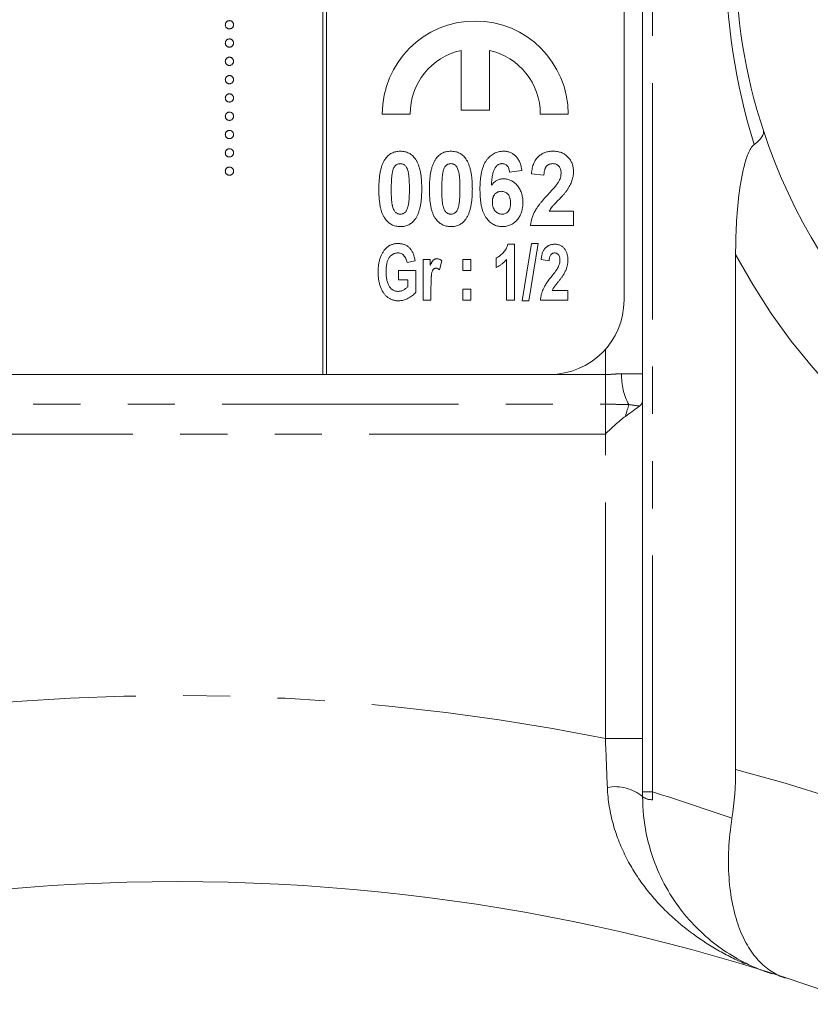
# Model space of a CAD drawing. Header units: millimetres. Extents: x 90 to 460, y -138 to 411.
# Tile 5 of 27: x 154 to 175, y 193 to 219. Entities that reach past the tile are written whole.
import ezdxf

# ---------------------------------------------------------------- set-up
doc = ezdxf.new("R2010")
doc.units = ezdxf.units.MM
doc.linetypes.add('PHANTOM', pattern=[12.7, 6.35, -1.27, 1.27, -1.27, 1.27, -1.27])

msp = doc.modelspace()

# ---------------------------------------------------------------- linework, layer by layer
at = {"color": 7, "linetype": 'Continuous', "lineweight": 15}
for p, q in [((170.591, 273.615), (170.591, 209.615)), ((161.991, 269.595), (161.991, 209.595)), ((162.091, 209.595), (162.091, 269.595)), ((170.091, 211.595), (170.091, 267.595)), ((165.711, 218.303), (165.711, 216.695)), ((166.471, 216.695), (166.471, 218.303)), ((163.591, 216.595), (164.341, 216.595)), ((165.711, 216.695), (166.471, 216.695)), ((167.841, 216.595), (168.591, 216.595)), ((167.347, 215.073), (167.014, 215.031)), ((167.937, 214.954), (167.604, 214.992)), ((168.078, 213.98), (168.732, 213.98)), ((168.732, 213.98), (168.732, 213.595)), ((168.732, 213.595), (167.578, 213.595)), ((166.971, 213.095), (167.143, 213.095)), ((167.143, 213.095), (167.143, 211.595)), ((167.357, 211.576), (167.606, 213.115)), ((167.786, 213.115), (167.536, 211.576)), ((167.606, 213.115), (167.786, 213.115)), ((173.091, 198.983), (173.091, 212.819)), ((164.474, 212.647), (164.26, 212.608)), ((164.688, 212.686), (164.883, 212.686)), ((164.688, 211.595), (164.688, 212.686)), ((164.883, 212.686), (164.883, 212.531)), ((165.195, 212.651), (165.13, 212.405)), ((165.76, 212.686), (165.974, 212.686)), ((165.76, 212.394), (165.76, 212.686)), ((165.974, 212.686), (165.974, 212.394)), ((166.656, 212.472), (166.656, 212.725)), ((166.928, 211.595), (166.928, 212.686)), ((168.078, 212.647), (167.863, 212.686)), ((164.026, 212.394), (164.493, 212.394)), ((164.026, 212.141), (164.026, 212.394)), ((164.493, 212.394), (164.493, 211.804)), ((165.974, 212.394), (165.76, 212.394)), ((164.279, 212.141), (164.026, 212.141)), ((164.279, 211.954), (164.279, 212.141)), ((164.902, 211.932), (164.902, 211.595)), ((165.76, 211.887), (165.974, 211.887)), ((165.76, 211.595), (165.76, 211.887)), ((165.974, 211.887), (165.974, 211.595)), ((168.157, 211.848), (168.584, 211.848)), ((168.584, 211.848), (168.584, 211.595)), ((164.902, 211.595), (164.688, 211.595)), ((165.974, 211.595), (165.76, 211.595)), ((167.143, 211.595), (166.928, 211.595)), ((167.536, 211.576), (167.357, 211.576)), ((168.584, 211.595), (167.844, 211.595)), ((148.091, 209.595), (161.991, 209.595)), ((161.991, 209.595), (162.091, 209.595)), ((162.091, 209.595), (168.091, 209.595)), ((170.591, 208.921), (170.591, 199.809))]:
    msp.add_line(p, q, dxfattribs=at)
at = {"color": 8, "linetype": 'PHANTOM', "lineweight": 0}
for p, q in [((170.859, 198.376), (170.859, 273.615)), ((169.591, 209.595), (169.591, 210.272)), ((168.091, 209.595), (169.591, 209.595)), ((169.591, 209.595), (169.591, 208.795)), ((170.027, 209.615), (170.591, 209.615)), ((146.591, 208.795), (169.591, 208.795)), ((169.591, 208.795), (169.591, 207.995)), ((169.591, 207.995), (146.591, 207.995)), ((169.591, 199.809), (169.591, 207.995)), ((169.591, 199.809), (170.591, 199.809)), ((170.591, 198.376), (170.859, 198.376))]:
    msp.add_line(p, q, dxfattribs=at)
at = {"color": 8, "linetype": 'PHANTOM', "lineweight": 0, "flags": 128}
msp.add_lwpolyline([(170.22, 208.784), (170.212, 208.754), (170.202, 208.72), (170.191, 208.685), (170.18, 208.646), (170.168, 208.605), (170.156, 208.562), (170.142, 208.516), (170.129, 208.469)], dxfattribs=at)
at = {"color": 7, "linetype": 'Continuous', "lineweight": 15}
msp.add_circle((158.091, 143.215), 52.75, dxfattribs=at)
at = {"color": 8, "linetype": 'PHANTOM', "lineweight": 0}
for centre, radius, start, end in [((189.823, 220.819), 17, 180, 197.2676), ((188.091, 220.819), 17, 208.0725, 306.9051), ((171.631, 209.551), 1.606, 177.7009, 208.5303), ((158.091, 143.215), 57.75, 78.51367, 101.48633), ((158.091, 143.215), 57.75, 31.48709, 74.94535), ((169.854, 197.375), 1.143, 49.8997, 100.6581), ((170.834, 198.565), 0.398, 232.2861, 272.8446), ((153.761, 143.215), 57.75, 70.54798, 72.77825)]:
    msp.add_arc(centre, radius, start, end, dxfattribs=at)
at = {"color": 7, "linetype": 'Continuous', "lineweight": 15}
for centre, radius, start, end in [((188.091, 220.819), 15, 180, 198.1441), ((166.091, 216.595), 2.5, 0, 180), ((166.091, 216.595), 1.75, 102.5413, 180), ((166.091, 216.595), 1.75, 0, 77.4587), ((188.091, 220.819), 15, 198.1441, 306.9051), ((168.091, 211.595), 2, 270, 0)]:
    msp.add_arc(centre, radius, start, end, dxfattribs=at)
for points, knots in [([(159.374, 218.995), (159.374, 219.002), (159.375, 219.016), (159.381, 219.037), (159.392, 219.056), (159.406, 219.073), (159.423, 219.087), (159.442, 219.097), (159.462, 219.104), (159.477, 219.104), (159.484, 219.105)], [0, 0, 0, 0, 0.127757, 0.249414, 0.372796, 0.500111, 0.62861, 0.750643, 0.873768, 1, 1, 1, 1]), ([(159.484, 218.884), (159.477, 218.885), (159.462, 218.886), (159.441, 218.891), (159.423, 218.902), (159.406, 218.916), (159.392, 218.933), (159.381, 218.952), (159.375, 218.973), (159.374, 218.987), (159.374, 218.995)], [0, 0, 0, 0, 0.126178, 0.248821, 0.37154, 0.499984, 0.627244, 0.749226, 0.872298, 1, 1, 1, 1]), ([(159.484, 219.105), (159.491, 219.104), (159.506, 219.104), (159.527, 219.097), (159.546, 219.087), (159.563, 219.073), (159.577, 219.056), (159.587, 219.037), (159.593, 219.016), (159.594, 219.002), (159.594, 218.995)], [0, 0, 0, 0, 0.129097, 0.252046, 0.373905, 0.501038, 0.628171, 0.751376, 0.872426, 1, 1, 1, 1]), ([(159.594, 218.995), (159.594, 218.987), (159.593, 218.973), (159.587, 218.952), (159.577, 218.933), (159.563, 218.916), (159.546, 218.902), (159.527, 218.891), (159.506, 218.886), (159.491, 218.885), (159.484, 218.884)], [0, 0, 0, 0, 0.127519, 0.249986, 0.371792, 0.49887, 0.625948, 0.748492, 0.870959, 1, 1, 1, 1]), ([(159.374, 218.503), (159.374, 218.51), (159.375, 218.524), (159.381, 218.545), (159.392, 218.564), (159.406, 218.581), (159.423, 218.595), (159.442, 218.605), (159.462, 218.612), (159.477, 218.613), (159.484, 218.613)], [0, 0, 0, 0, 0.127757, 0.249414, 0.372796, 0.500111, 0.62861, 0.750643, 0.873768, 1, 1, 1, 1]), ([(159.484, 218.613), (159.491, 218.613), (159.506, 218.612), (159.527, 218.605), (159.546, 218.595), (159.563, 218.581), (159.577, 218.564), (159.587, 218.545), (159.593, 218.524), (159.594, 218.51), (159.594, 218.503)], [0, 0, 0, 0, 0.129097, 0.252046, 0.373905, 0.501038, 0.628171, 0.751376, 0.872426, 1, 1, 1, 1]), ([(159.484, 218.392), (159.477, 218.393), (159.462, 218.394), (159.441, 218.4), (159.423, 218.41), (159.406, 218.424), (159.392, 218.441), (159.381, 218.46), (159.375, 218.481), (159.374, 218.495), (159.374, 218.503)], [0, 0, 0, 0, 0.126178, 0.248821, 0.37154, 0.499984, 0.627244, 0.749226, 0.872298, 1, 1, 1, 1]), ([(159.594, 218.503), (159.594, 218.495), (159.593, 218.481), (159.587, 218.46), (159.577, 218.441), (159.563, 218.424), (159.546, 218.41), (159.527, 218.4), (159.506, 218.394), (159.491, 218.393), (159.484, 218.392)], [0, 0, 0, 0, 0.127519, 0.249986, 0.371792, 0.49887, 0.625948, 0.748492, 0.870959, 1, 1, 1, 1]), ([(159.374, 218.011), (159.374, 218.018), (159.375, 218.033), (159.381, 218.053), (159.392, 218.072), (159.406, 218.089), (159.423, 218.103), (159.442, 218.114), (159.462, 218.12), (159.477, 218.121), (159.484, 218.121)], [0, 0, 0, 0, 0.127757, 0.249414, 0.372796, 0.500111, 0.62861, 0.750643, 0.873768, 1, 1, 1, 1]), ([(159.484, 218.121), (159.491, 218.121), (159.506, 218.12), (159.527, 218.114), (159.546, 218.103), (159.563, 218.089), (159.577, 218.072), (159.587, 218.053), (159.593, 218.033), (159.594, 218.018), (159.594, 218.011)], [0, 0, 0, 0, 0.129097, 0.252046, 0.373905, 0.501038, 0.628171, 0.751376, 0.872426, 1, 1, 1, 1]), ([(159.484, 217.901), (159.477, 217.901), (159.462, 217.902), (159.441, 217.908), (159.423, 217.919), (159.406, 217.932), (159.392, 217.949), (159.381, 217.968), (159.375, 217.989), (159.374, 218.003), (159.374, 218.011)], [0, 0, 0, 0, 0.126178, 0.248821, 0.37154, 0.499984, 0.627244, 0.749226, 0.872298, 1, 1, 1, 1]), ([(159.594, 218.011), (159.594, 218.003), (159.593, 217.989), (159.587, 217.968), (159.577, 217.949), (159.563, 217.932), (159.546, 217.919), (159.527, 217.908), (159.506, 217.902), (159.491, 217.901), (159.484, 217.901)], [0, 0, 0, 0, 0.127519, 0.249986, 0.371792, 0.49887, 0.625948, 0.748492, 0.870959, 1, 1, 1, 1]), ([(159.374, 217.519), (159.374, 217.526), (159.375, 217.541), (159.381, 217.561), (159.392, 217.581), (159.406, 217.597), (159.423, 217.611), (159.442, 217.622), (159.462, 217.628), (159.477, 217.629), (159.484, 217.629)], [0, 0, 0, 0, 0.127757, 0.249414, 0.372796, 0.500111, 0.62861, 0.750643, 0.873768, 1, 1, 1, 1]), ([(159.484, 217.409), (159.477, 217.409), (159.462, 217.41), (159.441, 217.416), (159.423, 217.427), (159.406, 217.44), (159.392, 217.457), (159.381, 217.476), (159.375, 217.497), (159.374, 217.512), (159.374, 217.519)], [0, 0, 0, 0, 0.126178, 0.248821, 0.37154, 0.499984, 0.627244, 0.749226, 0.872298, 1, 1, 1, 1]), ([(159.484, 217.629), (159.491, 217.629), (159.506, 217.628), (159.527, 217.622), (159.546, 217.611), (159.563, 217.597), (159.577, 217.581), (159.587, 217.562), (159.593, 217.541), (159.594, 217.526), (159.594, 217.519)], [0, 0, 0, 0, 0.129097, 0.252046, 0.373905, 0.501038, 0.628171, 0.751376, 0.872426, 1, 1, 1, 1]), ([(159.594, 217.519), (159.594, 217.512), (159.593, 217.497), (159.587, 217.476), (159.577, 217.457), (159.563, 217.441), (159.546, 217.427), (159.527, 217.416), (159.506, 217.41), (159.491, 217.409), (159.484, 217.409)], [0, 0, 0, 0, 0.127519, 0.249986, 0.371792, 0.49887, 0.625948, 0.748492, 0.870959, 1, 1, 1, 1]), ([(159.374, 217.027), (159.374, 217.035), (159.375, 217.049), (159.381, 217.07), (159.392, 217.089), (159.406, 217.106), (159.423, 217.119), (159.442, 217.13), (159.462, 217.136), (159.477, 217.137), (159.484, 217.137)], [0, 0, 0, 0, 0.127757, 0.249414, 0.372796, 0.500111, 0.62861, 0.750643, 0.873768, 1, 1, 1, 1]), ([(159.484, 216.917), (159.477, 216.917), (159.462, 216.918), (159.441, 216.924), (159.423, 216.935), (159.406, 216.949), (159.392, 216.966), (159.381, 216.985), (159.375, 217.005), (159.374, 217.02), (159.374, 217.027)], [0, 0, 0, 0, 0.126178, 0.248821, 0.37154, 0.499984, 0.627244, 0.749226, 0.872298, 1, 1, 1, 1]), ([(159.484, 217.137), (159.491, 217.137), (159.506, 217.136), (159.527, 217.13), (159.546, 217.12), (159.563, 217.106), (159.577, 217.089), (159.587, 217.07), (159.593, 217.049), (159.594, 217.035), (159.594, 217.027)], [0, 0, 0, 0, 0.129097, 0.252046, 0.373905, 0.5010378, 0.6281707, 0.7513765, 0.872426, 1, 1, 1, 1]), ([(159.594, 217.027), (159.594, 217.02), (159.593, 217.005), (159.587, 216.984), (159.577, 216.966), (159.563, 216.949), (159.546, 216.935), (159.527, 216.924), (159.506, 216.918), (159.491, 216.917), (159.484, 216.917)], [0, 0, 0, 0, 0.127519, 0.249986, 0.371792, 0.49887, 0.625948, 0.748492, 0.870959, 1, 1, 1, 1]), ([(159.374, 216.535), (159.374, 216.543), (159.375, 216.557), (159.381, 216.578), (159.392, 216.597), (159.406, 216.614), (159.423, 216.628), (159.442, 216.638), (159.462, 216.644), (159.477, 216.645), (159.484, 216.646)], [0, 0, 0, 0, 0.127757, 0.249414, 0.372796, 0.500111, 0.62861, 0.750643, 0.873768, 1, 1, 1, 1]), ([(159.484, 216.425), (159.477, 216.425), (159.462, 216.426), (159.441, 216.432), (159.423, 216.443), (159.406, 216.457), (159.392, 216.474), (159.381, 216.493), (159.375, 216.513), (159.374, 216.528), (159.374, 216.535)], [0, 0, 0, 0, 0.126178, 0.248821, 0.37154, 0.499984, 0.627244, 0.749226, 0.872298, 1, 1, 1, 1]), ([(159.484, 216.646), (159.491, 216.645), (159.506, 216.644), (159.527, 216.638), (159.546, 216.628), (159.563, 216.614), (159.577, 216.597), (159.587, 216.578), (159.593, 216.557), (159.594, 216.543), (159.594, 216.535)], [0, 0, 0, 0, 0.129097, 0.252046, 0.373905, 0.5010378, 0.6281707, 0.7513765, 0.872426, 1, 1, 1, 1]), ([(159.594, 216.535), (159.594, 216.528), (159.593, 216.513), (159.587, 216.493), (159.577, 216.474), (159.563, 216.457), (159.546, 216.443), (159.527, 216.432), (159.506, 216.426), (159.491, 216.425), (159.484, 216.425)], [0, 0, 0, 0, 0.127519, 0.249986, 0.371792, 0.49887, 0.625948, 0.748492, 0.870959, 1, 1, 1, 1]), ([(159.374, 216.043), (159.374, 216.051), (159.375, 216.065), (159.381, 216.086), (159.392, 216.105), (159.406, 216.122), (159.423, 216.136), (159.442, 216.146), (159.462, 216.152), (159.477, 216.153), (159.484, 216.154)], [0, 0, 0, 0, 0.127757, 0.249414, 0.372796, 0.500111, 0.62861, 0.750643, 0.873768, 1, 1, 1, 1]), ([(159.484, 215.933), (159.477, 215.934), (159.462, 215.935), (159.441, 215.94), (159.423, 215.951), (159.406, 215.965), (159.392, 215.982), (159.381, 216.001), (159.375, 216.022), (159.374, 216.036), (159.374, 216.043)], [0, 0, 0, 0, 0.126178, 0.248821, 0.37154, 0.499984, 0.627244, 0.749226, 0.872298, 1, 1, 1, 1]), ([(159.484, 216.154), (159.491, 216.153), (159.506, 216.152), (159.527, 216.146), (159.546, 216.136), (159.563, 216.122), (159.577, 216.105), (159.587, 216.086), (159.593, 216.065), (159.594, 216.051), (159.594, 216.043)], [0, 0, 0, 0, 0.129097, 0.252046, 0.373905, 0.5010378, 0.6281707, 0.7513765, 0.872426, 1, 1, 1, 1]), ([(159.594, 216.043), (159.594, 216.036), (159.593, 216.022), (159.587, 216.001), (159.577, 215.982), (159.563, 215.965), (159.546, 215.951), (159.527, 215.94), (159.506, 215.934), (159.491, 215.934), (159.484, 215.933)], [0, 0, 0, 0, 0.127519, 0.249986, 0.371792, 0.49887, 0.625948, 0.748492, 0.870959, 1, 1, 1, 1]), ([(173.589, 215.773), (173.686, 215.848), (173.756, 215.917), (173.839, 216.044), (173.852, 216.101), (173.837, 216.148)], [0, 0, 0, 0, 0.5, 0.5, 1, 1, 1, 1]), ([(173.091, 212.819), (173.091, 213.091), (173.098, 213.36), (173.127, 213.894), (173.149, 214.158), (173.213, 214.682), (173.255, 214.943), (173.348, 215.308), (173.383, 215.425), (173.471, 215.631), (173.524, 215.724), (173.589, 215.773)], [0, 0, 0, 0, 0.25, 0.25, 0.5, 0.5, 0.75, 0.75, 0.875, 0.875, 1, 1, 1, 1]), ([(159.374, 215.552), (159.374, 215.559), (159.375, 215.573), (159.381, 215.594), (159.392, 215.613), (159.406, 215.63), (159.423, 215.644), (159.442, 215.654), (159.462, 215.661), (159.477, 215.661), (159.484, 215.662)], [0, 0, 0, 0, 0.127757, 0.249414, 0.372796, 0.500111, 0.62861, 0.750643, 0.873768, 1, 1, 1, 1]), ([(159.484, 215.441), (159.477, 215.442), (159.462, 215.443), (159.441, 215.448), (159.423, 215.459), (159.406, 215.473), (159.392, 215.49), (159.381, 215.509), (159.375, 215.53), (159.374, 215.544), (159.374, 215.552)], [0, 0, 0, 0, 0.126178, 0.248821, 0.37154, 0.499984, 0.627244, 0.749226, 0.872298, 1, 1, 1, 1]), ([(159.484, 215.662), (159.491, 215.661), (159.506, 215.661), (159.527, 215.654), (159.546, 215.644), (159.563, 215.63), (159.577, 215.613), (159.587, 215.594), (159.593, 215.573), (159.594, 215.559), (159.594, 215.552)], [0, 0, 0, 0, 0.129097, 0.252046, 0.373905, 0.5010378, 0.6281707, 0.7513765, 0.872426, 1, 1, 1, 1]), ([(159.594, 215.552), (159.594, 215.544), (159.593, 215.53), (159.587, 215.509), (159.577, 215.49), (159.563, 215.473), (159.546, 215.459), (159.527, 215.448), (159.506, 215.443), (159.491, 215.442), (159.484, 215.441)], [0, 0, 0, 0, 0.127519, 0.249986, 0.371792, 0.49887, 0.625948, 0.748492, 0.870959, 1, 1, 1, 1]), ([(163.676, 215.392), (163.688, 215.408), (163.712, 215.44), (163.754, 215.481), (163.799, 215.517), (163.848, 215.545), (163.9, 215.568), (163.956, 215.583), (164.016, 215.593), (164.057, 215.594), (164.078, 215.595)], [0, 0, 0, 0, 0.12937, 0.25424, 0.375227, 0.49491, 0.615665, 0.738824, 0.86589, 1, 1, 1, 1]), ([(164.078, 215.595), (164.099, 215.594), (164.14, 215.593), (164.199, 215.583), (164.255, 215.567), (164.308, 215.545), (164.357, 215.516), (164.403, 215.48), (164.445, 215.438), (164.469, 215.406), (164.481, 215.39)], [0, 0, 0, 0, 0.133446, 0.259883, 0.382665, 0.503602, 0.623125, 0.745227, 0.870078, 1, 1, 1, 1]), ([(165.035, 215.392), (165.047, 215.408), (165.071, 215.44), (165.113, 215.481), (165.158, 215.517), (165.207, 215.545), (165.259, 215.568), (165.315, 215.583), (165.375, 215.593), (165.416, 215.594), (165.437, 215.595)], [0, 0, 0, 0, 0.12937, 0.25424, 0.375227, 0.49491, 0.615665, 0.738824, 0.86589, 1, 1, 1, 1]), ([(165.437, 215.595), (165.458, 215.594), (165.499, 215.593), (165.558, 215.583), (165.614, 215.567), (165.667, 215.545), (165.716, 215.516), (165.762, 215.48), (165.804, 215.438), (165.828, 215.406), (165.84, 215.39)], [0, 0, 0, 0, 0.133446, 0.259883, 0.382665, 0.503602, 0.623125, 0.745227, 0.870078, 1, 1, 1, 1]), ([(166.219, 214.568), (166.219, 214.612), (166.22, 214.697), (166.229, 214.819), (166.242, 214.932), (166.261, 215.035), (166.286, 215.129), (166.316, 215.213), (166.352, 215.289), (166.393, 215.354), (166.439, 215.411), (166.489, 215.46), (166.542, 215.502), (166.597, 215.536), (166.657, 215.562), (166.72, 215.581), (166.786, 215.593), (166.831, 215.594), (166.854, 215.595)], [0, 0, 0, 0, 0.096877, 0.187153, 0.270735, 0.347937, 0.419133, 0.48508, 0.545968, 0.602655, 0.656197, 0.707353, 0.756561, 0.804673, 0.852134, 0.899962, 0.949141, 1, 1, 1, 1]), ([(166.854, 215.595), (166.87, 215.595), (166.902, 215.594), (166.948, 215.587), (166.993, 215.577), (167.035, 215.562), (167.075, 215.544), (167.113, 215.52), (167.149, 215.493), (167.182, 215.462), (167.213, 215.426), (167.241, 215.387), (167.267, 215.344), (167.289, 215.297), (167.308, 215.246), (167.324, 215.192), (167.338, 215.134), (167.344, 215.094), (167.347, 215.073)], [0, 0, 0, 0, 0.061178, 0.119833, 0.177425, 0.233665, 0.288812, 0.34461, 0.401192, 0.4591, 0.518171, 0.57901, 0.641737, 0.706591, 0.774705, 0.845979, 0.921102, 1, 1, 1, 1]), ([(167.604, 214.992), (167.606, 215.018), (167.611, 215.068), (167.625, 215.14), (167.642, 215.207), (167.664, 215.268), (167.689, 215.323), (167.718, 215.373), (167.751, 215.417), (167.788, 215.455), (167.829, 215.488), (167.872, 215.517), (167.918, 215.541), (167.966, 215.561), (168.016, 215.576), (168.069, 215.587), (168.124, 215.594), (168.162, 215.595), (168.181, 215.595)], [0, 0, 0, 0, 0.083626, 0.1620401, 0.2354441, 0.3039477, 0.3688852, 0.4301118, 0.4884998, 0.5454082, 0.6010977, 0.6560669, 0.710834, 0.7659231, 0.8219749, 0.87923, 0.9387494, 1, 1, 1, 1]), ([(168.181, 215.595), (168.202, 215.595), (168.242, 215.594), (168.302, 215.587), (168.358, 215.574), (168.41, 215.558), (168.459, 215.535), (168.505, 215.508), (168.547, 215.476), (168.585, 215.44), (168.62, 215.4), (168.65, 215.357), (168.675, 215.312), (168.696, 215.264), (168.712, 215.214), (168.723, 215.162), (168.73, 215.107), (168.731, 215.07), (168.732, 215.051)], [0, 0, 0, 0, 0.071796, 0.139904, 0.205399, 0.268665, 0.32979, 0.390206, 0.450635, 0.511467, 0.572124, 0.632216, 0.691313, 0.750431, 0.810351, 0.871606, 0.934638, 1, 1, 1, 1]), ([(159.374, 215.06), (159.374, 215.067), (159.375, 215.082), (159.381, 215.102), (159.392, 215.121), (159.406, 215.138), (159.423, 215.152), (159.442, 215.162), (159.462, 215.169), (159.477, 215.17), (159.484, 215.17)], [0, 0, 0, 0, 0.127757, 0.249414, 0.372796, 0.500111, 0.62861, 0.750643, 0.873768, 1, 1, 1, 1]), ([(159.484, 215.17), (159.491, 215.17), (159.506, 215.169), (159.527, 215.162), (159.546, 215.152), (159.563, 215.138), (159.577, 215.121), (159.587, 215.102), (159.593, 215.081), (159.594, 215.067), (159.594, 215.06)], [0, 0, 0, 0, 0.129097, 0.252046, 0.373905, 0.5010378, 0.6281707, 0.7513765, 0.872426, 1, 1, 1, 1]), ([(163.501, 214.585), (163.502, 214.63), (163.503, 214.717), (163.511, 214.843), (163.524, 214.959), (163.543, 215.065), (163.567, 215.161), (163.597, 215.248), (163.632, 215.325), (163.662, 215.37), (163.676, 215.392)], [0, 0, 0, 0, 0.161353, 0.311487, 0.450782, 0.579227, 0.697301, 0.806301, 0.906736, 1, 1, 1, 1]), ([(164.078, 215.262), (164.067, 215.261), (164.045, 215.26), (164.013, 215.252), (163.983, 215.238), (163.955, 215.219), (163.929, 215.193), (163.906, 215.158), (163.887, 215.115), (163.878, 215.082), (163.873, 215.065)], [0, 0, 0, 0, 0.108126, 0.212655, 0.317834, 0.426209, 0.542787, 0.674921, 0.827155, 1, 1, 1, 1]), ([(164.321, 214.581), (164.321, 214.609), (164.321, 214.661), (164.32, 214.736), (164.317, 214.804), (164.313, 214.866), (164.308, 214.921), (164.303, 214.97), (164.295, 215.012), (164.285, 215.057), (164.27, 215.105), (164.25, 215.153), (164.227, 215.191), (164.201, 215.219), (164.172, 215.238), (164.143, 215.252), (164.111, 215.26), (164.089, 215.261), (164.078, 215.262)], [0, 0, 0, 0, 0.102881, 0.197209, 0.283518, 0.361346, 0.431203, 0.492692, 0.54592, 0.591432, 0.668148, 0.733641, 0.788915, 0.835296, 0.876983, 0.917385, 0.957994, 1, 1, 1, 1]), ([(164.481, 215.39), (164.495, 215.368), (164.525, 215.323), (164.559, 215.246), (164.589, 215.16), (164.613, 215.063), (164.632, 214.957), (164.645, 214.841), (164.653, 214.714), (164.654, 214.627), (164.655, 214.581)], [0, 0, 0, 0, 0.092469, 0.19212, 0.300958, 0.418858, 0.547499, 0.687063, 0.837452, 1, 1, 1, 1]), ([(164.86, 214.585), (164.86, 214.63), (164.862, 214.717), (164.869, 214.843), (164.883, 214.959), (164.902, 215.065), (164.926, 215.161), (164.956, 215.248), (164.991, 215.325), (165.02, 215.37), (165.035, 215.392)], [0, 0, 0, 0, 0.161353, 0.311487, 0.450782, 0.579227, 0.697301, 0.806301, 0.906736, 1, 1, 1, 1]), ([(165.437, 215.262), (165.426, 215.261), (165.404, 215.26), (165.372, 215.252), (165.342, 215.238), (165.314, 215.219), (165.288, 215.193), (165.265, 215.158), (165.246, 215.115), (165.237, 215.082), (165.232, 215.065)], [0, 0, 0, 0, 0.1081262, 0.2126548, 0.3178342, 0.4262094, 0.5427872, 0.6749212, 0.8271554, 1, 1, 1, 1]), ([(165.68, 214.581), (165.68, 214.609), (165.68, 214.661), (165.679, 214.736), (165.676, 214.804), (165.672, 214.866), (165.667, 214.921), (165.662, 214.97), (165.654, 215.012), (165.644, 215.057), (165.629, 215.105), (165.609, 215.153), (165.586, 215.191), (165.56, 215.219), (165.531, 215.238), (165.502, 215.252), (165.47, 215.26), (165.448, 215.261), (165.437, 215.262)], [0, 0, 0, 0, 0.102881, 0.197209, 0.283518, 0.361346, 0.431203, 0.492692, 0.54592, 0.591432, 0.668148, 0.733641, 0.788915, 0.835296, 0.876983, 0.917385, 0.957994, 1, 1, 1, 1]), ([(165.84, 215.39), (165.854, 215.368), (165.883, 215.323), (165.918, 215.246), (165.948, 215.16), (165.972, 215.063), (165.991, 214.957), (166.004, 214.841), (166.012, 214.714), (166.013, 214.627), (166.014, 214.581)], [0, 0, 0, 0, 0.092469, 0.19212, 0.300958, 0.418858, 0.547499, 0.687063, 0.837452, 1, 1, 1, 1]), ([(166.812, 215.262), (166.803, 215.261), (166.785, 215.261), (166.759, 215.255), (166.733, 215.246), (166.709, 215.234), (166.686, 215.217), (166.663, 215.198), (166.643, 215.175), (166.623, 215.148), (166.604, 215.115), (166.588, 215.075), (166.573, 215.028), (166.561, 214.973), (166.549, 214.911), (166.54, 214.842), (166.532, 214.766), (166.529, 214.712), (166.527, 214.684)], [0, 0, 0, 0, 0.038549, 0.076731, 0.113961, 0.15218, 0.192053, 0.233365, 0.277448, 0.323967, 0.376191, 0.436832, 0.506276, 0.585343, 0.674026, 0.77223, 0.880854, 1, 1, 1, 1]), ([(167.014, 215.031), (167.011, 215.049), (167.007, 215.084), (166.993, 215.132), (166.975, 215.173), (166.95, 215.206), (166.921, 215.231), (166.889, 215.249), (166.852, 215.26), (166.826, 215.261), (166.812, 215.262)], [0, 0, 0, 0, 0.164157, 0.308412, 0.438211, 0.555683, 0.664754, 0.772007, 0.882054, 1, 1, 1, 1]), ([(168.174, 215.262), (168.157, 215.261), (168.125, 215.259), (168.08, 215.246), (168.04, 215.223), (168.012, 215.197), (167.993, 215.171), (167.98, 215.149), (167.968, 215.124), (167.959, 215.095), (167.951, 215.064), (167.944, 215.03), (167.94, 214.993), (167.938, 214.967), (167.937, 214.954)], [0, 0, 0, 0, 0.113161, 0.218397, 0.321032, 0.425451, 0.480432, 0.539535, 0.603087, 0.670897, 0.743797, 0.823054, 0.908073, 1, 1, 1, 1]), ([(168.398, 214.999), (168.398, 215.019), (168.397, 215.057), (168.385, 215.11), (168.367, 215.156), (168.34, 215.195), (168.307, 215.225), (168.268, 215.247), (168.222, 215.259), (168.19, 215.261), (168.174, 215.262)], [0, 0, 0, 0, 0.152646, 0.288633, 0.413784, 0.530653, 0.643603, 0.754846, 0.872699, 1, 1, 1, 1]), ([(159.484, 214.949), (159.477, 214.95), (159.462, 214.951), (159.441, 214.957), (159.423, 214.968), (159.406, 214.981), (159.392, 214.998), (159.381, 215.017), (159.375, 215.038), (159.374, 215.052), (159.374, 215.06)], [0, 0, 0, 0, 0.126178, 0.248821, 0.37154, 0.499984, 0.627244, 0.749226, 0.872298, 1, 1, 1, 1]), ([(159.594, 215.06), (159.594, 215.052), (159.593, 215.038), (159.587, 215.017), (159.577, 214.998), (159.563, 214.981), (159.546, 214.967), (159.527, 214.957), (159.506, 214.951), (159.491, 214.95), (159.484, 214.949)], [0, 0, 0, 0, 0.127519, 0.249986, 0.371792, 0.49887, 0.625948, 0.748492, 0.870959, 1, 1, 1, 1]), ([(163.873, 215.065), (163.87, 215.052), (163.863, 215.025), (163.856, 214.979), (163.849, 214.928), (163.843, 214.871), (163.84, 214.807), (163.836, 214.737), (163.835, 214.661), (163.835, 214.609), (163.834, 214.581)], [0, 0, 0, 0, 0.082074, 0.176412, 0.282719, 0.401833, 0.532174, 0.675579, 0.831216, 1, 1, 1, 1]), ([(165.232, 215.065), (165.229, 215.052), (165.222, 215.025), (165.215, 214.979), (165.208, 214.928), (165.202, 214.871), (165.199, 214.807), (165.195, 214.737), (165.194, 214.661), (165.194, 214.609), (165.193, 214.581)], [0, 0, 0, 0, 0.082074, 0.176412, 0.282719, 0.401833, 0.532174, 0.675579, 0.831216, 1, 1, 1, 1]), ([(168.331, 214.768), (168.341, 214.787), (168.361, 214.825), (168.383, 214.883), (168.396, 214.941), (168.397, 214.98), (168.398, 214.999)], [0, 0, 0, 0, 0.269282, 0.52172, 0.764049, 1, 1, 1, 1]), ([(168.732, 215.051), (168.731, 215.029), (168.73, 214.986), (168.723, 214.922), (168.71, 214.86), (168.691, 214.799), (168.668, 214.737), (168.638, 214.676), (168.603, 214.612), (168.576, 214.571), (168.562, 214.549)], [0, 0, 0, 0, 0.121431, 0.240644, 0.35847, 0.475771, 0.596194, 0.723071, 0.857711, 1, 1, 1, 1]), ([(166.527, 214.684), (166.538, 214.697), (166.559, 214.723), (166.595, 214.758), (166.632, 214.787), (166.671, 214.81), (166.712, 214.829), (166.756, 214.842), (166.801, 214.85), (166.832, 214.851), (166.848, 214.851)], [0, 0, 0, 0, 0.1369169, 0.2673548, 0.3927455, 0.5132363, 0.6335004, 0.7528776, 0.8750406, 1, 1, 1, 1]), ([(166.848, 214.851), (166.866, 214.851), (166.901, 214.85), (166.952, 214.842), (167.002, 214.827), (167.049, 214.808), (167.095, 214.784), (167.139, 214.753), (167.18, 214.717), (167.219, 214.676), (167.255, 214.631), (167.287, 214.582), (167.314, 214.53), (167.335, 214.474), (167.352, 214.415), (167.364, 214.354), (167.371, 214.289), (167.372, 214.244), (167.373, 214.222)], [0, 0, 0, 0, 0.058391, 0.114756, 0.170823, 0.226673, 0.282972, 0.341229, 0.400909, 0.463544, 0.527222, 0.590338, 0.654457, 0.719426, 0.78561, 0.854396, 0.925422, 1, 1, 1, 1]), ([(168.059, 214.445), (168.076, 214.464), (168.11, 214.501), (168.157, 214.553), (168.199, 214.6), (168.237, 214.643), (168.268, 214.681), (168.294, 214.714), (168.314, 214.742), (168.326, 214.76), (168.331, 214.768)], [0, 0, 0, 0, 0.184434, 0.350821, 0.501224, 0.634242, 0.750733, 0.850644, 0.933491, 1, 1, 1, 1]), ([(164.078, 213.569), (164.057, 213.57), (164.015, 213.571), (163.955, 213.582), (163.897, 213.599), (163.843, 213.624), (163.792, 213.656), (163.744, 213.694), (163.699, 213.74), (163.665, 213.783), (163.64, 213.822), (163.622, 213.854), (163.605, 213.888), (163.59, 213.926), (163.575, 213.966), (163.563, 214.009), (163.55, 214.054), (163.54, 214.102), (163.531, 214.153), (163.523, 214.207), (163.516, 214.264), (163.511, 214.323), (163.506, 214.384), (163.503, 214.449), (163.502, 214.516), (163.501, 214.562), (163.501, 214.585)], [0, 0, 0, 0, 0.048261, 0.094686, 0.139932, 0.18483, 0.230281, 0.276907, 0.325211, 0.375791, 0.402434, 0.430159, 0.45962, 0.490257, 0.522668, 0.556727, 0.59238, 0.629824, 0.669483, 0.7108, 0.753807, 0.799142, 0.846224, 0.895383, 0.946629, 1, 1, 1, 1]), ([(163.834, 214.581), (163.834, 214.554), (163.834, 214.502), (163.836, 214.427), (163.839, 214.359), (163.843, 214.297), (163.847, 214.242), (163.853, 214.194), (163.86, 214.152), (163.871, 214.106), (163.886, 214.059), (163.906, 214.01), (163.929, 213.973), (163.955, 213.945), (163.984, 213.926), (164.013, 213.912), (164.045, 213.904), (164.067, 213.903), (164.078, 213.903)], [0, 0, 0, 0, 0.10304, 0.197514, 0.283452, 0.3614, 0.431366, 0.492449, 0.54576, 0.591341, 0.668658, 0.734252, 0.789184, 0.83527, 0.876737, 0.91787, 0.957929, 1, 1, 1, 1]), ([(164.283, 214.099), (164.286, 214.112), (164.293, 214.14), (164.3, 214.185), (164.307, 214.236), (164.312, 214.293), (164.316, 214.356), (164.32, 214.426), (164.321, 214.502), (164.321, 214.554), (164.321, 214.581)], [0, 0, 0, 0, 0.082343, 0.176177, 0.282014, 0.400696, 0.531465, 0.67534, 0.831489, 1, 1, 1, 1]), ([(164.655, 214.581), (164.654, 214.536), (164.653, 214.449), (164.645, 214.323), (164.632, 214.207), (164.613, 214.1), (164.589, 214.004), (164.559, 213.917), (164.524, 213.84), (164.494, 213.794), (164.48, 213.773)], [0, 0, 0, 0, 0.161852, 0.31204, 0.451417, 0.5795, 0.697704, 0.806847, 0.906999, 1, 1, 1, 1]), ([(165.437, 213.569), (165.416, 213.57), (165.374, 213.571), (165.314, 213.582), (165.256, 213.599), (165.202, 213.624), (165.151, 213.656), (165.103, 213.694), (165.058, 213.74), (165.024, 213.783), (164.999, 213.822), (164.981, 213.854), (164.964, 213.888), (164.949, 213.926), (164.934, 213.966), (164.922, 214.009), (164.909, 214.054), (164.899, 214.102), (164.89, 214.153), (164.882, 214.207), (164.875, 214.264), (164.87, 214.323), (164.865, 214.384), (164.862, 214.449), (164.861, 214.516), (164.86, 214.562), (164.86, 214.585)], [0, 0, 0, 0, 0.048261, 0.094686, 0.139932, 0.18483, 0.230281, 0.276907, 0.325211, 0.375791, 0.402434, 0.430159, 0.45962, 0.490257, 0.522668, 0.556727, 0.59238, 0.629824, 0.669483, 0.7108, 0.753807, 0.799142, 0.846224, 0.895383, 0.946629, 1, 1, 1, 1]), ([(165.193, 214.581), (165.193, 214.554), (165.193, 214.502), (165.195, 214.427), (165.198, 214.359), (165.202, 214.297), (165.206, 214.242), (165.212, 214.194), (165.219, 214.152), (165.23, 214.106), (165.245, 214.059), (165.265, 214.01), (165.288, 213.973), (165.314, 213.945), (165.343, 213.926), (165.372, 213.912), (165.404, 213.904), (165.426, 213.903), (165.437, 213.903)], [0, 0, 0, 0, 0.10304, 0.197514, 0.283452, 0.3614, 0.431366, 0.492449, 0.54576, 0.591341, 0.668658, 0.734252, 0.789184, 0.83527, 0.876737, 0.91787, 0.957929, 1, 1, 1, 1]), ([(165.642, 214.099), (165.645, 214.112), (165.652, 214.14), (165.659, 214.185), (165.666, 214.236), (165.671, 214.293), (165.675, 214.356), (165.679, 214.426), (165.68, 214.502), (165.68, 214.554), (165.68, 214.581)], [0, 0, 0, 0, 0.082343, 0.176177, 0.282014, 0.400696, 0.531465, 0.67534, 0.831489, 1, 1, 1, 1]), ([(166.014, 214.581), (166.013, 214.536), (166.012, 214.449), (166.004, 214.323), (165.991, 214.207), (165.972, 214.1), (165.948, 214.004), (165.918, 213.917), (165.883, 213.84), (165.853, 213.794), (165.839, 213.773)], [0, 0, 0, 0, 0.161852, 0.31204, 0.451417, 0.5795, 0.697704, 0.806847, 0.906999, 1, 1, 1, 1]), ([(166.817, 213.569), (166.796, 213.57), (166.754, 213.571), (166.692, 213.582), (166.634, 213.601), (166.578, 213.627), (166.525, 213.66), (166.476, 213.701), (166.429, 213.748), (166.385, 213.803), (166.346, 213.867), (166.311, 213.94), (166.283, 214.022), (166.259, 214.113), (166.241, 214.214), (166.228, 214.324), (166.221, 214.443), (166.22, 214.525), (166.219, 214.568)], [0, 0, 0, 0, 0.049207, 0.09661, 0.14332, 0.190029, 0.237484, 0.286159, 0.336967, 0.390724, 0.447553, 0.509085, 0.575222, 0.64724, 0.725594, 0.810336, 0.901718, 1, 1, 1, 1]), ([(166.794, 214.518), (166.777, 214.517), (166.745, 214.516), (166.7, 214.501), (166.658, 214.478), (166.627, 214.452), (166.605, 214.427), (166.591, 214.405), (166.579, 214.381), (166.569, 214.355), (166.562, 214.327), (166.556, 214.297), (166.553, 214.264), (166.553, 214.242), (166.552, 214.23)], [0, 0, 0, 0, 0.115954, 0.225845, 0.337279, 0.452067, 0.511823, 0.573258, 0.635912, 0.700614, 0.769274, 0.841495, 0.918543, 1, 1, 1, 1]), ([(167.039, 214.202), (167.039, 214.215), (167.039, 214.241), (167.036, 214.278), (167.03, 214.312), (167.022, 214.343), (167.013, 214.372), (167.001, 214.398), (166.986, 214.422), (166.965, 214.448), (166.934, 214.476), (166.891, 214.5), (166.844, 214.516), (166.811, 214.517), (166.794, 214.518)], [0, 0, 0, 0, 0.087698, 0.169465, 0.245741, 0.316824, 0.384024, 0.446608, 0.507052, 0.564992, 0.675362, 0.781233, 0.887931, 1, 1, 1, 1]), ([(167.578, 213.595), (167.582, 213.628), (167.59, 213.693), (167.614, 213.789), (167.647, 213.883), (167.682, 213.959), (167.717, 214.021), (167.749, 214.071), (167.787, 214.125), (167.83, 214.182), (167.879, 214.243), (167.934, 214.307), (167.994, 214.375), (168.037, 214.421), (168.059, 214.445)], [0, 0, 0, 0, 0.099446, 0.198364, 0.297106, 0.39724, 0.45067, 0.510304, 0.576075, 0.647762, 0.726393, 0.811079, 0.902178, 1, 1, 1, 1]), ([(168.562, 214.549), (168.557, 214.542), (168.545, 214.525), (168.525, 214.5), (168.503, 214.473), (168.477, 214.443), (168.448, 214.41), (168.417, 214.375), (168.381, 214.339), (168.345, 214.3), (168.307, 214.262), (168.273, 214.226), (168.243, 214.194), (168.216, 214.166), (168.193, 214.14), (168.173, 214.119), (168.157, 214.1), (168.135, 214.072), (168.107, 214.033), (168.088, 213.997), (168.078, 213.98)], [0, 0, 0, 0, 0.0372303, 0.0799021, 0.1274139, 0.180128, 0.2380705, 0.3009006, 0.3689674, 0.4423258, 0.5149164, 0.5807155, 0.6397115, 0.6922953, 0.7380791, 0.7770646, 0.8093082, 0.8351932, 0.9212173, 1, 1, 1, 1]), ([(164.078, 213.903), (164.089, 213.903), (164.111, 213.904), (164.143, 213.913), (164.173, 213.926), (164.201, 213.945), (164.227, 213.972), (164.249, 214.007), (164.268, 214.05), (164.278, 214.082), (164.283, 214.099)], [0, 0, 0, 0, 0.108126, 0.212655, 0.317834, 0.426209, 0.542787, 0.674921, 0.827155, 1, 1, 1, 1]), ([(165.437, 213.903), (165.448, 213.903), (165.47, 213.904), (165.502, 213.913), (165.532, 213.926), (165.56, 213.945), (165.586, 213.972), (165.608, 214.007), (165.627, 214.05), (165.637, 214.082), (165.642, 214.099)], [0, 0, 0, 0, 0.108126, 0.212655, 0.317834, 0.426209, 0.542787, 0.674921, 0.827155, 1, 1, 1, 1]), ([(166.552, 214.23), (166.552, 214.218), (166.553, 214.193), (166.556, 214.157), (166.563, 214.123), (166.571, 214.092), (166.582, 214.062), (166.596, 214.035), (166.612, 214.01), (166.636, 213.981), (166.67, 213.95), (166.714, 213.923), (166.762, 213.906), (166.795, 213.904), (166.811, 213.903)], [0, 0, 0, 0, 0.081675, 0.159399, 0.232879, 0.302292, 0.369478, 0.43404, 0.497443, 0.559718, 0.678331, 0.788276, 0.893716, 1, 1, 1, 1]), ([(166.811, 213.903), (166.827, 213.904), (166.858, 213.905), (166.902, 213.919), (166.941, 213.941), (166.97, 213.967), (166.99, 213.992), (167.003, 214.014), (167.014, 214.038), (167.024, 214.066), (167.031, 214.096), (167.036, 214.129), (167.039, 214.164), (167.039, 214.189), (167.039, 214.202)], [0, 0, 0, 0, 0.110533, 0.215853, 0.319454, 0.428029, 0.484877, 0.544402, 0.607533, 0.675052, 0.747599, 0.82569, 0.90966, 1, 1, 1, 1]), ([(167.373, 214.222), (167.372, 214.198), (167.371, 214.151), (167.364, 214.082), (167.352, 214.017), (167.335, 213.956), (167.313, 213.898), (167.286, 213.844), (167.254, 213.794), (167.218, 213.748), (167.178, 213.706), (167.134, 213.67), (167.089, 213.638), (167.04, 213.613), (166.988, 213.594), (166.934, 213.58), (166.877, 213.571), (166.837, 213.57), (166.817, 213.569)], [0, 0, 0, 0, 0.075027, 0.146242, 0.214954, 0.280648, 0.344474, 0.406885, 0.468486, 0.529905, 0.59031, 0.648876, 0.706185, 0.763015, 0.819963, 0.878062, 0.93786, 1, 1, 1, 1]), ([(164.48, 213.773), (164.468, 213.756), (164.444, 213.724), (164.402, 213.683), (164.357, 213.648), (164.308, 213.619), (164.255, 213.596), (164.199, 213.581), (164.14, 213.571), (164.099, 213.57), (164.078, 213.569)], [0, 0, 0, 0, 0.12937, 0.25424, 0.375227, 0.49491, 0.615665, 0.738824, 0.86589, 1, 1, 1, 1]), ([(165.839, 213.773), (165.827, 213.756), (165.803, 213.724), (165.761, 213.683), (165.716, 213.648), (165.667, 213.619), (165.614, 213.596), (165.558, 213.581), (165.499, 213.571), (165.458, 213.57), (165.437, 213.569)], [0, 0, 0, 0, 0.12937, 0.25424, 0.375227, 0.49491, 0.615665, 0.738824, 0.86589, 1, 1, 1, 1]), ([(163.48, 212.347), (163.481, 212.367), (163.481, 212.407), (163.484, 212.465), (163.49, 212.521), (163.498, 212.575), (163.508, 212.626), (163.52, 212.675), (163.535, 212.723), (163.552, 212.767), (163.57, 212.809), (163.591, 212.849), (163.612, 212.886), (163.634, 212.92), (163.659, 212.951), (163.684, 212.98), (163.711, 213.005), (163.739, 213.029), (163.769, 213.049), (163.8, 213.067), (163.832, 213.081), (163.866, 213.093), (163.902, 213.103), (163.938, 213.109), (163.977, 213.114), (164.003, 213.114), (164.016, 213.115)], [0, 0, 0, 0, 0.0575, 0.113047, 0.166436, 0.218378, 0.268429, 0.316595, 0.363707, 0.409379, 0.453452, 0.495524, 0.536257, 0.575232, 0.612691, 0.649292, 0.684614, 0.719261, 0.753325, 0.787393, 0.821178, 0.855434, 0.890296, 0.925718, 0.962238, 1, 1, 1, 1]), ([(164.016, 213.115), (164.031, 213.114), (164.062, 213.114), (164.107, 213.108), (164.149, 213.099), (164.189, 213.085), (164.227, 213.069), (164.262, 213.049), (164.295, 213.024), (164.325, 212.996), (164.353, 212.965), (164.378, 212.929), (164.401, 212.891), (164.421, 212.849), (164.438, 212.803), (164.453, 212.754), (164.465, 212.702), (164.471, 212.666), (164.474, 212.647)], [0, 0, 0, 0, 0.0646368, 0.1267493, 0.186069, 0.2438947, 0.3002336, 0.3560534, 0.4120855, 0.4684821, 0.526125, 0.5856061, 0.6468904, 0.7110465, 0.7775622, 0.8480229, 0.922085, 1, 1, 1, 1]), ([(166.656, 212.725), (166.671, 212.732), (166.702, 212.748), (166.748, 212.779), (166.794, 212.819), (166.84, 212.864), (166.884, 212.915), (166.921, 212.971), (166.951, 213.031), (166.964, 213.074), (166.971, 213.095)], [0, 0, 0, 0, 0.101005, 0.210567, 0.331518, 0.463654, 0.599723, 0.73292, 0.866028, 1, 1, 1, 1]), ([(167.863, 212.686), (167.865, 212.703), (167.869, 212.736), (167.877, 212.784), (167.888, 212.828), (167.901, 212.869), (167.916, 212.906), (167.934, 212.939), (167.955, 212.97), (167.978, 212.996), (168.003, 213.02), (168.03, 213.04), (168.059, 213.057), (168.09, 213.071), (168.123, 213.082), (168.158, 213.09), (168.195, 213.094), (168.22, 213.095), (168.233, 213.095)], [0, 0, 0, 0, 0.083382, 0.161494, 0.235008, 0.303896, 0.368611, 0.430129, 0.489043, 0.545333, 0.600434, 0.654647, 0.708996, 0.763692, 0.819644, 0.877271, 0.937361, 1, 1, 1, 1]), ([(168.233, 213.095), (168.247, 213.095), (168.274, 213.094), (168.314, 213.088), (168.351, 213.078), (168.386, 213.064), (168.417, 213.046), (168.447, 213.024), (168.473, 212.998), (168.496, 212.969), (168.517, 212.936), (168.535, 212.903), (168.55, 212.868), (168.562, 212.832), (168.572, 212.795), (168.579, 212.757), (168.583, 212.718), (168.584, 212.692), (168.584, 212.678)], [0, 0, 0, 0, 0.069141, 0.13441, 0.196716, 0.257141, 0.31611, 0.375029, 0.4351, 0.496625, 0.559189, 0.6212, 0.682587, 0.744646, 0.806824, 0.869965, 0.933881, 1, 1, 1, 1]), ([(164.012, 212.861), (164, 212.861), (163.978, 212.86), (163.945, 212.854), (163.913, 212.845), (163.883, 212.831), (163.855, 212.814), (163.829, 212.792), (163.804, 212.767), (163.781, 212.738), (163.761, 212.705), (163.743, 212.668), (163.728, 212.627), (163.716, 212.582), (163.706, 212.533), (163.699, 212.479), (163.696, 212.422), (163.695, 212.383), (163.695, 212.362)], [0, 0, 0, 0, 0.051955, 0.102302, 0.151822, 0.200725, 0.250025, 0.300648, 0.353568, 0.40914, 0.467492, 0.529299, 0.595238, 0.665306, 0.740584, 0.821622, 0.907687, 1, 1, 1, 1]), ([(164.26, 212.608), (164.257, 212.618), (164.253, 212.638), (164.245, 212.666), (164.236, 212.692), (164.225, 212.716), (164.213, 212.739), (164.2, 212.76), (164.185, 212.779), (164.164, 212.802), (164.136, 212.826), (164.097, 212.846), (164.056, 212.859), (164.027, 212.861), (164.012, 212.861)], [0, 0, 0, 0, 0.079125, 0.154658, 0.226675, 0.295465, 0.36206, 0.425866, 0.488261, 0.548463, 0.664257, 0.774918, 0.885313, 1, 1, 1, 1]), ([(168.228, 212.861), (168.217, 212.861), (168.196, 212.86), (168.166, 212.849), (168.14, 212.832), (168.119, 212.807), (168.102, 212.777), (168.09, 212.739), (168.081, 212.695), (168.079, 212.664), (168.078, 212.647)], [0, 0, 0, 0, 0.112792, 0.216301, 0.318888, 0.425621, 0.543289, 0.676365, 0.827762, 1, 1, 1, 1]), ([(168.37, 212.663), (168.37, 212.678), (168.369, 212.707), (168.362, 212.748), (168.349, 212.783), (168.332, 212.811), (168.311, 212.834), (168.286, 212.85), (168.258, 212.86), (168.238, 212.861), (168.228, 212.861)], [0, 0, 0, 0, 0.167679, 0.316454, 0.448711, 0.568144, 0.678729, 0.783001, 0.888557, 1, 1, 1, 1]), ([(164.883, 212.531), (164.887, 212.54), (164.895, 212.556), (164.906, 212.58), (164.918, 212.601), (164.929, 212.62), (164.94, 212.637), (164.95, 212.651), (164.96, 212.663), (164.973, 212.675), (164.99, 212.687), (165.012, 212.698), (165.036, 212.704), (165.052, 212.705), (165.06, 212.705)], [0, 0, 0, 0, 0.107974, 0.207699, 0.299246, 0.382232, 0.456195, 0.521941, 0.58141, 0.632619, 0.725746, 0.816227, 0.906553, 1, 1, 1, 1]), ([(165.06, 212.705), (165.072, 212.705), (165.095, 212.704), (165.13, 212.692), (165.164, 212.675), (165.184, 212.659), (165.195, 212.651)], [0, 0, 0, 0, 0.235399, 0.475973, 0.727845, 1, 1, 1, 1]), ([(166.928, 212.686), (166.918, 212.674), (166.899, 212.651), (166.868, 212.618), (166.835, 212.587), (166.802, 212.559), (166.767, 212.534), (166.731, 212.51), (166.694, 212.49), (166.668, 212.478), (166.656, 212.472)], [0, 0, 0, 0, 0.132569, 0.261706, 0.389018, 0.513676, 0.636772, 0.758054, 0.879469, 1, 1, 1, 1]), ([(168.322, 212.48), (168.33, 212.495), (168.344, 212.525), (168.359, 212.571), (168.368, 212.617), (168.369, 212.648), (168.37, 212.663)], [0, 0, 0, 0, 0.2613533, 0.5131596, 0.7585176, 1, 1, 1, 1]), ([(168.584, 212.678), (168.584, 212.663), (168.583, 212.632), (168.579, 212.587), (168.572, 212.542), (168.562, 212.498), (168.548, 212.454), (168.533, 212.41), (168.513, 212.367), (168.495, 212.33), (168.478, 212.3), (168.463, 212.276), (168.446, 212.25), (168.427, 212.223), (168.406, 212.194), (168.384, 212.163), (168.359, 212.131), (168.341, 212.11), (168.333, 212.099)], [0, 0, 0, 0, 0.0711814, 0.1416908, 0.2113258, 0.2809289, 0.3512823, 0.4234147, 0.497658, 0.5737223, 0.6142213, 0.6584209, 0.7057255, 0.7572159, 0.8122589, 0.8711517, 0.9336308, 1, 1, 1, 1]), ([(164.029, 211.576), (164.016, 211.576), (163.99, 211.577), (163.951, 211.58), (163.914, 211.588), (163.878, 211.597), (163.843, 211.61), (163.809, 211.625), (163.777, 211.644), (163.746, 211.664), (163.716, 211.688), (163.687, 211.714), (163.661, 211.744), (163.636, 211.775), (163.612, 211.81), (163.59, 211.848), (163.57, 211.888), (163.551, 211.931), (163.535, 211.976), (163.52, 212.023), (163.508, 212.072), (163.498, 212.124), (163.49, 212.177), (163.485, 212.232), (163.481, 212.289), (163.481, 212.327), (163.48, 212.347)], [0, 0, 0, 0, 0.037332, 0.07368, 0.109306, 0.14439, 0.179154, 0.214089, 0.249041, 0.284458, 0.320399, 0.356748, 0.393925, 0.431929, 0.471567, 0.512465, 0.554814, 0.599014, 0.64459, 0.691152, 0.738757, 0.787887, 0.838655, 0.890565, 0.944319, 1, 1, 1, 1]), ([(163.695, 212.362), (163.695, 212.34), (163.695, 212.298), (163.7, 212.236), (163.708, 212.179), (163.718, 212.125), (163.731, 212.075), (163.748, 212.03), (163.767, 211.988), (163.783, 211.963), (163.791, 211.951)], [0, 0, 0, 0, 0.153285, 0.296991, 0.432247, 0.559421, 0.679389, 0.791827, 0.898768, 1, 1, 1, 1]), ([(165.036, 212.452), (165.029, 212.452), (165.015, 212.451), (164.996, 212.444), (164.978, 212.431), (164.961, 212.416), (164.946, 212.392), (164.934, 212.363), (164.923, 212.326), (164.917, 212.29), (164.913, 212.256), (164.91, 212.224), (164.908, 212.188), (164.906, 212.146), (164.904, 212.1), (164.903, 212.048), (164.903, 211.992), (164.902, 211.952), (164.902, 211.932)], [0, 0, 0, 0, 0.035011, 0.070152, 0.106666, 0.146526, 0.192095, 0.247551, 0.313232, 0.390903, 0.437082, 0.49153, 0.554863, 0.626551, 0.706658, 0.795669, 0.893624, 1, 1, 1, 1]), ([(165.13, 212.405), (165.122, 212.412), (165.107, 212.426), (165.083, 212.44), (165.059, 212.45), (165.043, 212.452), (165.036, 212.452)], [0, 0, 0, 0, 0.296226, 0.557027, 0.786528, 1, 1, 1, 1]), ([(167.844, 211.595), (167.847, 211.62), (167.852, 211.67), (167.867, 211.743), (167.889, 211.814), (167.911, 211.872), (167.934, 211.919), (167.954, 211.958), (167.978, 211.998), (168.006, 212.042), (168.037, 212.088), (168.072, 212.137), (168.111, 212.188), (168.138, 212.223), (168.152, 212.241)], [0, 0, 0, 0, 0.103245, 0.205704, 0.307468, 0.409455, 0.463335, 0.523026, 0.588092, 0.658638, 0.73544, 0.817616, 0.90579, 1, 1, 1, 1]), ([(168.152, 212.241), (168.163, 212.255), (168.184, 212.282), (168.214, 212.321), (168.24, 212.356), (168.263, 212.388), (168.283, 212.416), (168.299, 212.44), (168.312, 212.461), (168.319, 212.474), (168.322, 212.48)], [0, 0, 0, 0, 0.182219, 0.349098, 0.498581, 0.631923, 0.747938, 0.848712, 0.932332, 1, 1, 1, 1]), ([(168.333, 212.099), (168.324, 212.088), (168.308, 212.069), (168.286, 212.04), (168.266, 212.015), (168.249, 211.993), (168.233, 211.973), (168.221, 211.956), (168.21, 211.941), (168.195, 211.92), (168.177, 211.889), (168.163, 211.862), (168.157, 211.848)], [0, 0, 0, 0, 0.12861, 0.246055, 0.351395, 0.444793, 0.526255, 0.596589, 0.654213, 0.700519, 0.85606, 1, 1, 1, 1]), ([(163.791, 211.951), (163.798, 211.941), (163.812, 211.922), (163.835, 211.897), (163.861, 211.876), (163.888, 211.859), (163.917, 211.845), (163.948, 211.836), (163.981, 211.83), (164.004, 211.829), (164.015, 211.829)], [0, 0, 0, 0, 0.134656, 0.262406, 0.385785, 0.505983, 0.625658, 0.746426, 0.870649, 1, 1, 1, 1]), ([(164.015, 211.829), (164.026, 211.829), (164.049, 211.83), (164.083, 211.837), (164.118, 211.847), (164.153, 211.862), (164.187, 211.88), (164.22, 211.902), (164.251, 211.926), (164.27, 211.945), (164.279, 211.954)], [0, 0, 0, 0, 0.111995, 0.22678, 0.347655, 0.474668, 0.605565, 0.735484, 0.867034, 1, 1, 1, 1]), ([(164.493, 211.804), (164.481, 211.789), (164.455, 211.757), (164.407, 211.715), (164.352, 211.677), (164.292, 211.642), (164.227, 211.613), (164.161, 211.591), (164.095, 211.578), (164.051, 211.576), (164.029, 211.576)], [0, 0, 0, 0, 0.112385, 0.230303, 0.354993, 0.488319, 0.622821, 0.751758, 0.876569, 1, 1, 1, 1]), ([(170.591, 208.921), (170.591, 209.016), (170.591, 209.128), (170.591, 209.365), (170.591, 209.491), (170.591, 209.615)], [0, 0, 0, 0, 0.5, 0.5, 1, 1, 1, 1]), ([(170.129, 208.469), (170.04, 208.402), (169.95, 208.328), (169.769, 208.168), (169.678, 208.082), (169.591, 207.995)], [0, 0, 0, 0, 0.5, 0.5, 1, 1, 1, 1]), ([(170.591, 198.25), (170.591, 197.898), (170.627, 197.57), (170.753, 196.948), (170.844, 196.653), (171.06, 196.115), (171.186, 195.869), (171.465, 195.412), (171.619, 195.202), (172.106, 194.63), (172.464, 194.321), (173.043, 193.942), (173.243, 193.83), (173.549, 193.684), (173.653, 193.639), (173.862, 193.557), (173.969, 193.519), (174.076, 193.485)], [0, 0, 0, 0, 0.125, 0.125, 0.25, 0.25, 0.375, 0.375, 0.5, 0.5, 0.75, 0.75, 0.875, 0.875, 0.9375, 0.9375, 1, 1, 1, 1]), ([(172.992, 197.669), (172.948, 197.384), (172.92, 197.109), (172.895, 196.576), (172.897, 196.316), (172.93, 195.821), (172.961, 195.59), (173.048, 195.155), (173.105, 194.95), (173.24, 194.578), (173.318, 194.409), (173.495, 194.106), (173.594, 193.97), (173.807, 193.737), (173.921, 193.639), (174.103, 193.518), (174.166, 193.483), (174.295, 193.42), (174.362, 193.393), (174.429, 193.371)], [0, 0, 0, 0, 0.125, 0.125, 0.25, 0.25, 0.375, 0.375, 0.5, 0.5, 0.625, 0.625, 0.75, 0.75, 0.875, 0.875, 0.9375, 0.9375, 1, 1, 1, 1])]:
    msp.add_open_spline(points, degree=3, knots=knots, dxfattribs=at)
at = {"color": 8, "linetype": 'PHANTOM', "lineweight": 0}
for points, knots in [([(169.591, 209.595), (169.666, 209.595), (169.742, 209.599), (169.888, 209.609), (169.958, 209.615), (170.027, 209.615)], [0, 0, 0, 0, 0.5, 0.5, 1, 1, 1, 1]), ([(169.591, 208.795), (169.698, 208.795), (169.805, 208.794), (170.015, 208.791), (170.119, 208.788), (170.22, 208.784)], [0, 0, 0, 0, 0.5, 0.5, 1, 1, 1, 1]), ([(169.643, 198.499), (169.657, 198.143), (169.715, 197.81), (169.894, 197.175), (170.017, 196.872), (170.303, 196.317), (170.467, 196.062), (170.827, 195.586), (171.024, 195.366), (171.641, 194.762), (172.09, 194.43), (172.808, 194.012), (173.055, 193.887), (173.432, 193.721), (173.559, 193.669), (173.815, 193.572), (173.946, 193.526), (174.076, 193.485)], [0, 0, 0, 0, 0.125, 0.125, 0.25, 0.25, 0.375, 0.375, 0.5, 0.5, 0.75, 0.75, 0.875, 0.875, 0.9375, 0.9375, 1, 1, 1, 1])]:
    msp.add_open_spline(points, degree=3, knots=knots, dxfattribs=at)
at = {"color": 7, "linetype": 'Continuous', "lineweight": 15}
for points in [[(170.511, 208.746), (170.567, 208.786), (170.591, 208.84), (170.591, 208.921)], [(170.511, 208.746), (170.427, 208.686), (170.287, 208.588), (170.129, 208.469)], [(170.591, 199.809), (170.591, 199.281), (170.591, 198.761), (170.591, 198.25)], [(172.992, 197.669), (173.059, 198.097), (173.091, 198.535), (173.091, 198.983)]]:
    msp.add_open_spline(points, degree=3, dxfattribs=at)
at = {"color": 8, "linetype": 'PHANTOM', "lineweight": 0}
for points in [[(170.22, 208.784), (170.319, 208.774), (170.416, 208.761), (170.511, 208.746)], [(169.643, 198.499), (169.625, 198.929), (169.608, 199.365), (169.591, 199.809)], [(170.859, 198.376), (170.857, 198.306), (170.855, 198.237), (170.854, 198.167)]]:
    msp.add_open_spline(points, degree=3, dxfattribs=at)

doc.saveas('drawing.dxf')
